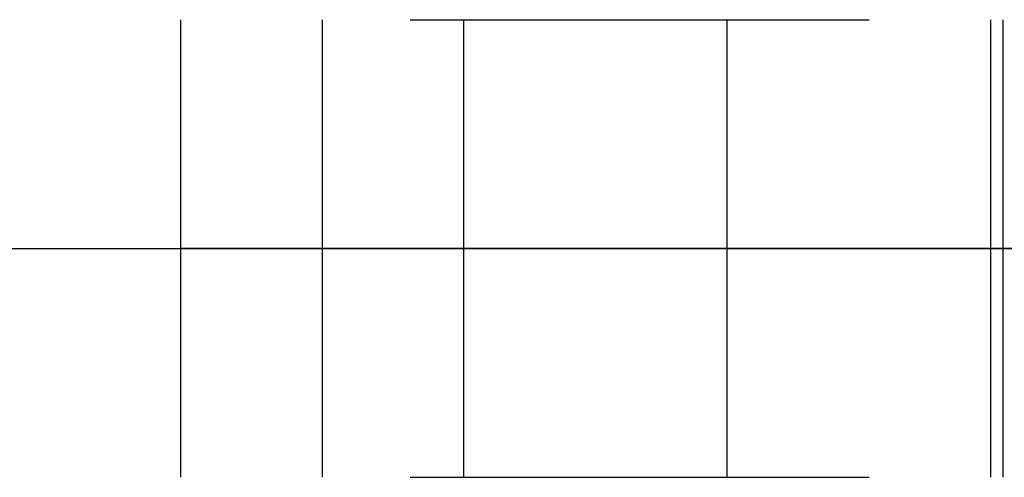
# Model space of a CAD drawing. Header units: millimetres. Extents: x -165 to 165, y -140 to 140.
# Tile 29 of 38: x 135 to 148, y -3 to 3. Entities that reach past the tile are written whole.
import ezdxf

# ---------------------------------------------------------------- set-up
doc = ezdxf.new("R2010")
doc.units = ezdxf.units.MM
doc.header["$MEASUREMENT"] = 0
doc.layers.add('Predefinito', color=5, linetype='Continuous')

# ---------------------------------------------------------------- blocks, each defined once
blk = doc.blocks.new('(#617) SUMATRA')
at = {"layer": 'Predefinito'}
for points in [[(137.132, -3), (137.132, 3)], [(138.987, -3), (138.987, 3)], [(140.138, 3), (146.155, 3)], [(140.842, -3), (140.842, 3)], [(144.297, -3), (144.297, 3)], [(147.752, -3), (147.752, 3)], [(147.913, -3), (147.913, 3)], [(140.138, -3), (146.155, -3)]]:
    blk.add_lwpolyline(points, dxfattribs=at)
at = {"layer": 'Predefinito', "extrusion": (0, 1, 0)}
for points in [[(-137.132, 49.475), (-147.945, 51.245)], [(-137.132, 49.475), (-140.842, 51.298)], [(-140.842, 51.298), (-147.752, 52.429)], [(-147.752, 52.429), (-147.945, 51.245)], [(165, 0), (-137.132, 49.475)], [(160.767, 4.747), (-164.724, 58.954)], [(-140.842, 51.298), (-137.132, 49.475)], [(-147.752, 52.429), (-140.842, 51.298)], [(-148.075, 50.456), (-147.752, 52.429)], [(-140.842, 51.298), (-137.132, 49.475)], [(-137.132, 49.475), (-147.945, 51.245)], [(-147.752, 52.429), (-140.842, 51.298)], [(-147.945, 51.245), (-147.752, 52.429)]]:
    blk.add_lwpolyline(points, dxfattribs=at)
at = {"layer": 'Predefinito', "extrusion": (1, 0, 0)}
for points in [[(3, 51.576), (3, 50.36)], [(-3, 51.576), (-3, 50.36)]]:
    blk.add_lwpolyline(points, dxfattribs=at)
blk = doc.blocks.new('(#609) Assem1')
at = {"layer": 'Predefinito'}
blk.add_blockref('(#617) SUMATRA', (0, 0), dxfattribs=at)

msp = doc.modelspace()

# ---------------------------------------------------------------- block references
at = {"layer": 'Predefinito'}
msp.add_blockref('(#609) Assem1', (0, 0), dxfattribs=at)

doc.saveas('drawing.dxf')
